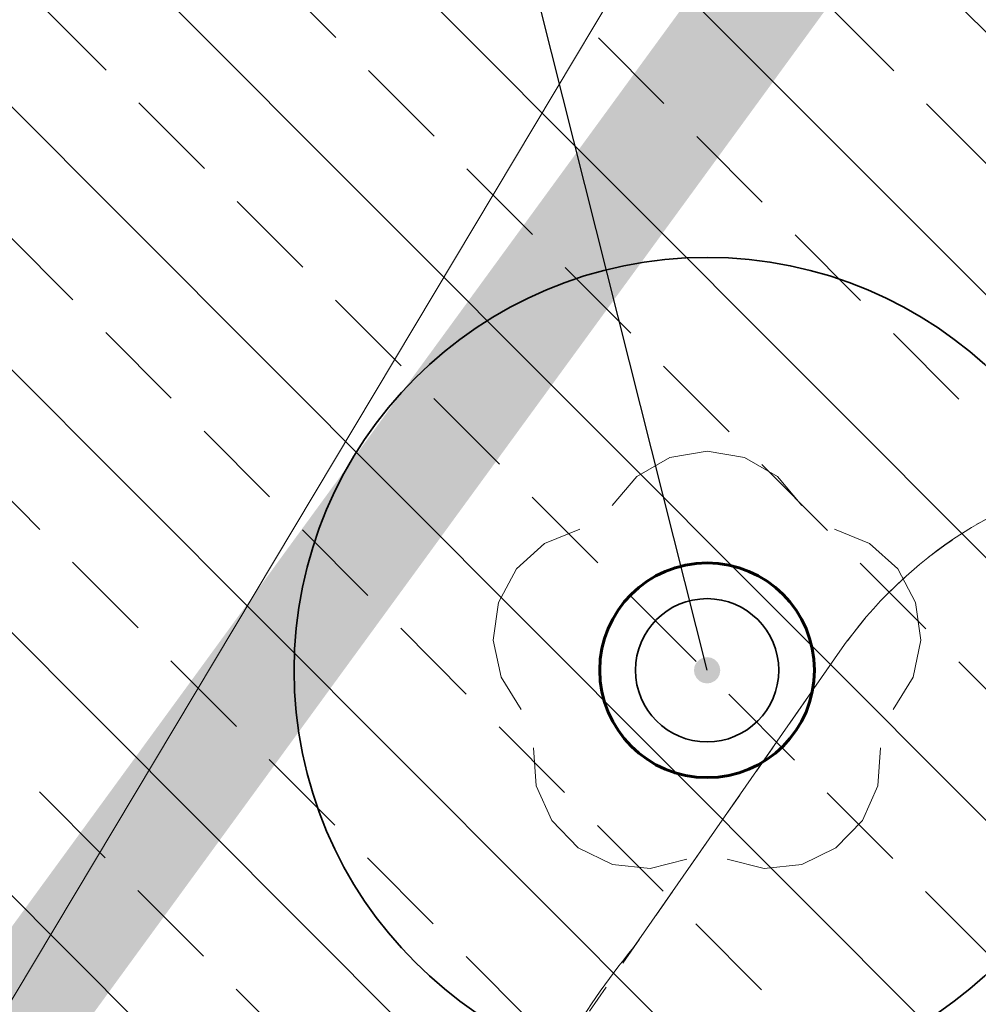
# Model space of a CAD drawing. Extents: x 5477758 to 5478333, y 5918235 to 5918502.
# Tile 40 of 130: x 5477899.31 to 5477902.59, y 5918356.77 to 5918360.14. Entities that reach past the tile are written whole.
import ezdxf

# ---------------------------------------------------------------- set-up
doc = ezdxf.new("R2010")
doc.units = 0
doc.header["$LTSCALE"] = 0.25
for name, pattern in [('ACAD_ISO03W100', [30, 12, -18]), ('budynki akt$0$DASHED', [19.05, 12.7, -6.35]), ('tabelka$0$mapa PZT$0$xref$0$1753 Tchnologia.dwg$0${ Half Dash }', [0])]:
    doc.linetypes.add(name, pattern=pattern)
doc.layers.get('0').update_dxf_attribs({"linetype": 'CONTINUOUS', "lineweight": 13})
for name, color, linetype, lineweight in [('0_podziały zieleni średniowysokiej i nasadzeń niskich', 7, 'CONTINUOUS', 0), ('0_PROJEKTOWANE ZABAWKI', 7, 'CONTINUOUS', 0), ('A_GRANICA OPRACOWANIA', 7, 'CONTINUOUS', 0), ('GSPRDL', 252, 'CONTINUOUS', 18), ('GULTPR', 252, 'CONTINUOUS', 18), ('ZZ_deskowanie', 170, 'CONTINUOUS', 60), ('ZZ_korona', 94, 'CONTINUOUS', 35), ('ZZ_nawadnianie', 150, 'CONTINUOUS', 9), ('ZZ_NSOD', 202, 'CONTINUOUS', 35), ('ZZ_numer-inwentaryzacyjny', 5, 'CONTINUOUS', 25), ('ZZ_SOD', 210, 'tabelka$0$mapa PZT$0$xref$0$1753 Tchnologia.dwg$0${ Half Dash }', 35), ('ZZ_średnica-pnia', 130, 'CONTINUOUS', 35)]:
    doc.layers.add(name, color=color, linetype=linetype, lineweight=lineweight)

# ---------------------------------------------------------------- blocks, each defined once
blk = doc.blocks.new('SPDLP')
blk.add_hatch(color=0).paths.add_polyline_path([(0, -0.09), (0.027812, -0.085595), (0.052901, -0.072812), (0.072812, -0.052901), (0.085595, -0.027812), (0.09, 0), (0.085595, 0.027812), (0.072812, 0.052901), (0.052901, 0.072812), (0.027812, 0.085595), (0, 0.09), (-0.027812, 0.085595), (-0.052901, 0.072812), (-0.072812, 0.052901), (-0.085595, 0.027812), (-0.09, 0), (-0.085595, -0.027812), (-0.072812, -0.052901), (-0.052901, -0.072812), (-0.027812, -0.085595)])
at = {"color": 0}
for points in [[(-0.648554, 1.126667), (-0.481106, 1.325358), (-0.255912, 1.454989), (0, 1.5), (0.255912, 1.454989), (0.481106, 1.325358), (0.648554, 1.126667)], [(-1.271938, -0.268652), (-1.40916, -0.048001), (-1.462858, 0.20623), (-1.426585, 0.463525), (-1.304695, 0.693003), (-1.11182, 0.867117), (-0.871109, 0.964971)], [(0.871109, 0.964971), (1.11182, 0.867117), (1.304695, 0.693003), (1.426585, 0.463525), (1.462858, 0.20623), (1.40916, -0.048001), (1.271938, -0.268652)], [(-0.137547, -1.292703), (-0.389802, -1.355024), (-0.648184, -1.327532), (-0.881678, -1.213525), (-1.062258, -1.026689), (-1.168249, -0.78945), (-1.186929, -0.530282)], [(1.186929, -0.530282), (1.168249, -0.78945), (1.062258, -1.026689), (0.881678, -1.213525), (0.648184, -1.327532), (0.389802, -1.355024), (0.137547, -1.292703)]]:
    blk.add_lwpolyline(points, dxfattribs=at)
blk = doc.blocks.new('zw$A18C')
at = {"linetype": 'ACAD_ISO03W100', "lineweight": 0, "ltscale": 0.1}
blk.add_lwpolyline([(-29.81, -212.48, 0.414214), (120.19, -62.48), (120.19, 102.53, 0.414214), (-29.81, 252.53), (-80.05, 252.53, 0.414214), (-230.05, 102.53), (-230.05, -62.48, 0.414214), (-80.05, -212.48)], format="xyb", close=True, dxfattribs=at)

msp = doc.modelspace()

# ---------------------------------------------------------------- hatches: boundary and pattern name
at = {"layer": 'ZZ_nawadnianie', "ltscale": 0.15}
h = msp.add_hatch(dxfattribs=at)
h.set_pattern_fill('ANSI33', color=256, scale=0.1, angle=30)
h.set_pattern_definition([(134.933, (5477837.84446, 5918344.9947), (-0.4495376, -0.4484874), []), (134.933, (5477837.845, 5918345.4437), (-0.4495376, -0.4484874), [0.3175, -0.15875])])
edge = h.paths.add_edge_path()
edge.add_arc((5477901.6575, 5918357.9117), 4.5, 0, 360)

# ---------------------------------------------------------------- linework, layer by layer
at = {"layer": '0_podziały zieleni średniowysokiej i nasadzeń niskich'}
msp.add_lwpolyline([(5477900.8545, 5918356.316, 0.41423), (5477898.7532, 5918355.991), (5477898.0012, 5918354.93, 0.418101), (5477898.1853, 5918352.8372), (5477898.7305, 5918352.4341, 0.413553), (5477900.835, 5918352.7228), (5477900.9676, 5918352.9034, 0.185441), (5477901.5029, 5918351.9743), (5477902.1774, 5918351.5, 0.427086), (5477904.3036, 5918351.8937), (5477904.8778, 5918352.7352, 0.38882), (5477904.3854, 5918354.6958), (5477904.1748, 5918354.8424), (5477904.9714, 5918355.9871, 0.414214), (5477904.599, 5918358.0642), (5477904.1888, 5918358.3497, 0.414214), (5477902.1117, 5918357.9772), (5477901.406, 5918356.9632, 0.07919), (5477900.9759, 5918356.2271), (5477900.8545, 5918356.316)], format="xyb", dxfattribs=at)
at = {"layer": 'A_GRANICA OPRACOWANIA', "color": 1, "linetype": 'budynki akt$0$DASHED', "ltscale": 0.1, "const_width": 0.4}
msp.add_lwpolyline([(5477902.9843, 5918361.7736), (5477916.9003, 5918352.0762), (5477917.5637, 5918351.6139), (5477920.3301, 5918349.6861), (5477925.0083, 5918346.4261), (5477927.6365, 5918344.5946), (5477927.2243, 5918344.0011), (5477929.6133, 5918342.3421), (5477930.3533, 5918341.8282), (5477931.8397, 5918340.796), (5477932.3596, 5918340.435), (5477932.0517, 5918338.7296), (5477931.7792, 5918337.3024), (5477931.2033, 5918334.286), (5477930.4678, 5918330.0813), (5477929.3619, 5918324.0708), (5477927.9042, 5918321.6905), (5477892.0048, 5918346.7237), (5477902.9843, 5918361.7736)], dxfattribs=at)
at = {"layer": 'GULTPR', "linetype": 'Continuous', "lineweight": 18}
msp.add_lwpolyline([(5477904.55, 5918365.6), (5477904.4212, 5918365.3846), (5477891.2804, 5918343.408), (5477891.15, 5918343.19), (5477897.2864, 5918337.7098)], dxfattribs=at)
at = {"layer": 'ZZ_deskowanie', "linetype": 'Continuous', "ltscale": 0.1}
msp.add_circle((5477901.6575, 5918357.9117), 0.3673, dxfattribs=at)
at = {"layer": 'ZZ_korona'}
msp.add_arc((5477901.6575, 5918357.9117), 4, 9.7782, 236.4984, dxfattribs=at)
at = {"layer": 'ZZ_NSOD', "ltscale": 0.15}
msp.add_circle((5477901.6575, 5918357.9117), 1.4125, dxfattribs=at)
at = {"layer": 'ZZ_numer-inwentaryzacyjny'}
msp.add_lwpolyline([(5477901.6575, 5918357.9117), (5477898.9963, 5918368.4741), (5477896.0655, 5918368.4741)], dxfattribs=at)
at = {"layer": 'ZZ_SOD', "ltscale": 0.15}
msp.add_circle((5477901.6575, 5918357.9117), 4.5, dxfattribs=at)
at = {"layer": 'ZZ_średnica-pnia', "ltscale": 0.15}
msp.add_circle((5477901.6575, 5918357.9117), 0.245, dxfattribs=at)

# ---------------------------------------------------------------- block references
at = {"layer": '0_PROJEKTOWANE ZABAWKI', "color": 1, "lineweight": 0, "xscale": 0.009947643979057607, "yscale": 0.009947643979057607, "zscale": 0.009947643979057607, "rotation": 145.1646599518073}
msp.add_blockref('zw$A18C', (5477902.738, 5918356.7841), dxfattribs=at)
at = {"layer": 'GSPRDL', "color": 96, "lineweight": 18, "true_color": 0x008000, "xscale": 0.5, "yscale": 0.5}
msp.add_blockref('SPDLP', (5477901.6575, 5918357.9117), dxfattribs=at)

doc.saveas('drawing.dxf')
